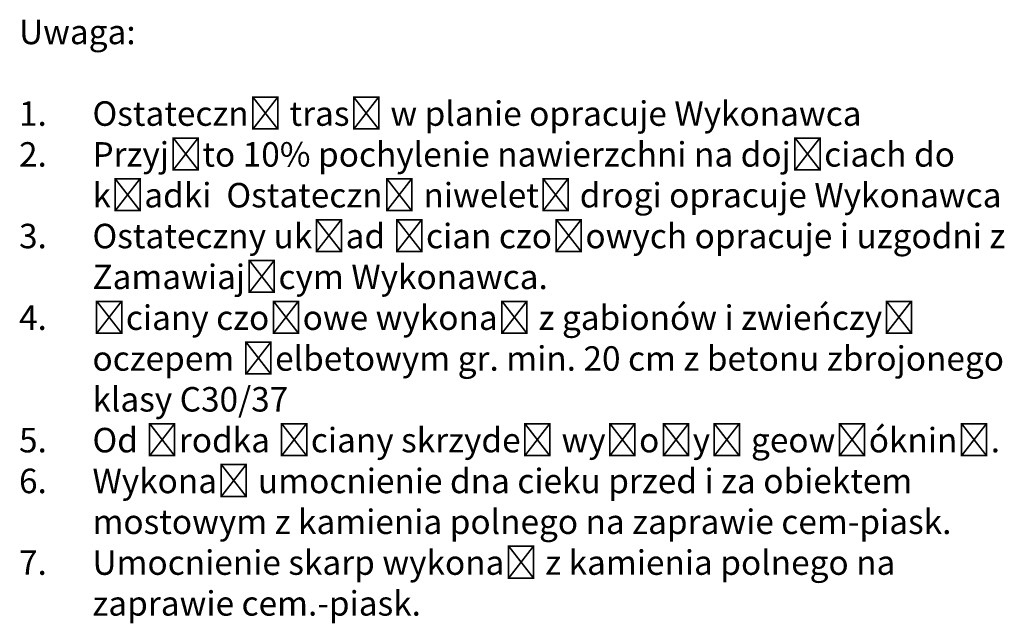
# Model space of a CAD drawing. Header units: millimetres. Extents: x 50975 to 116025, y -42779 to -16535.
# Tile 24 of 28: x 64976 to 65580, y -18555 to -18185. Entities that reach past the tile are written whole.
import ezdxf

# ---------------------------------------------------------------- set-up
doc = ezdxf.new("R2010")
doc.units = ezdxf.units.MM
doc.header["$LTSCALE"] = 40
doc.layers.add('K01', color=94, linetype='Continuous')
doc.styles.get("Standard").update_dxf_attribs({"font": 'isocpeur.ttf', "height": 10})

msp = doc.modelspace()

# ---------------------------------------------------------------- texts
at = {"layer": 'K01', "insert": (64976.02, -18185.41), "char_height": 15, "attachment_point": 1}
msp.add_mtext_dynamic_manual_height_columns('{\\fArial|b0|i0|c238|p34;Uwaga:\\P\\P\\pxi-3,l3,t3;1.^IOstateczną trasę w planie opracuje Wykonawca\\P2.^IPrzyjęto 10% pochylenie nawierzchni na dojściach do kładki  Ostateczną niweletę drogi opracuje Wykonawca\\P3.^IOstateczny układ ścian czołowych opracuje i uzgodni z Zamawiającym Wykonawca.\\P4.^IŚciany czołowe wykonać z gabionów i zwieńczyć oczepem żelbetowym gr. min. 20 cm z betonu zbrojonego klasy C30/37\\P5.^IOd środka ściany skrzydeł wyłożyć geowłókniną.\\P6.^IWykonać umocnienie dna cieku przed i za obiektem mostowym z kamienia polnego na zaprawie cem-piask.\\P7.^IUmocnienie skarp wykonać z kamienia polnego na zaprawie cem.-piask.}', width=618.1855, gutter_width=288.22, heights=[654.02], dxfattribs=at)

doc.saveas('drawing.dxf')
